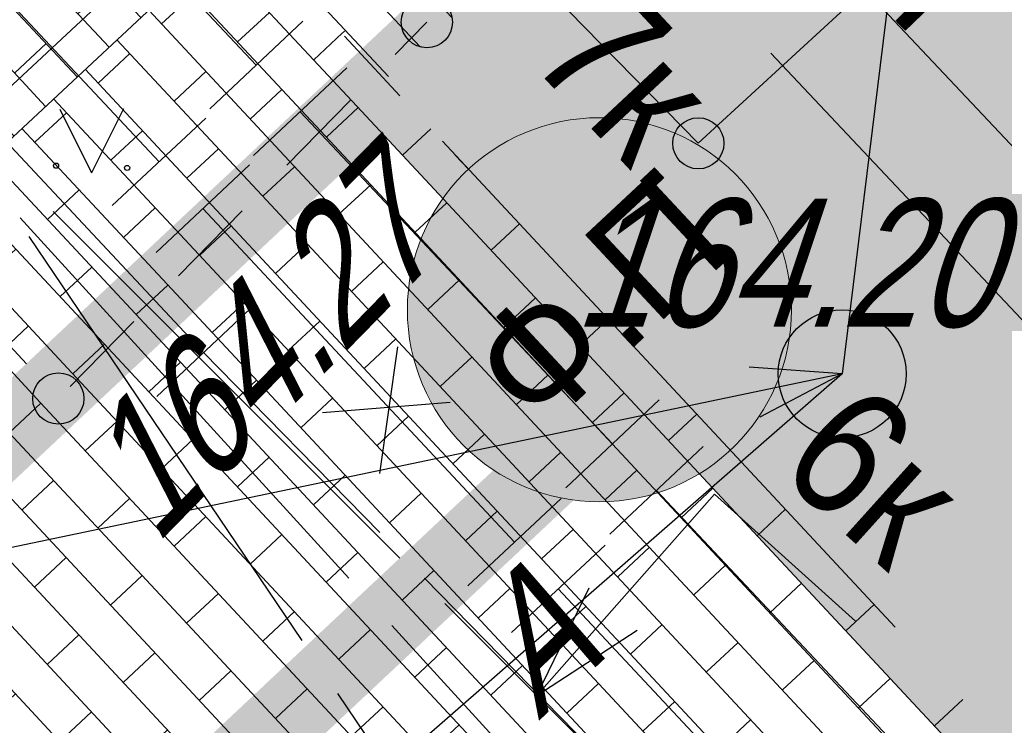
# Model space of a CAD drawing. Header units: millimetres. Extents: x 4385 to 11928, y 17253 to 36963.
# Tile 100 of 256: x 6055.22 to 6062.91, y 18526.06 to 18531.57. Entities that reach past the tile are written whole.
import ezdxf
from ezdxf.enums import TextEntityAlignment as Align

# ---------------------------------------------------------------- set-up
doc = ezdxf.new("R2010")
doc.units = ezdxf.units.MM
for name, pattern in [('ACAD_ISO03W100', [30, 12, -18]), ('CENTER', [50.8, 31.75, -6.35, 6.35, -6.35]), ('ГП_Ботаническая_1 и 2 этап$0$ACAD_ISO04W100', [30, 24, -3, 0, -3])]:
    doc.linetypes.add(name, pattern=pattern)
for name, color, linetype, lineweight in [('Геоподоснова_34179-21 от 9.08.21$0$Водосток проектный', 7, 'Continuous', 25), ('Геоподоснова_34179-21 от 9.08.21$0$Газопровод', 7, 'Continuous', 25), ('Геоподоснова_34179-21 от 9.08.21$0$Горизонтали', 7, 'Continuous', 25), ('Геоподоснова_34179-21 от 9.08.21$0$Граница улицы', 7, 'Continuous', 25), ('Геоподоснова_34179-21 от 9.08.21$0$Здания', 7, 'Continuous', 25), ('Геоподоснова_34179-21 от 9.08.21$0$Кабели', 7, 'Continuous', 25), ('Геоподоснова_34179-21 от 9.08.21$0$Кабель Мосэнерго', 7, 'Continuous', 25), ('Геоподоснова_34179-21 от 9.08.21$0$Красные линии', 7, 'Continuous', 25), ('Геоподоснова_34179-21 от 9.08.21$0$Леса и газоны', 7, 'Continuous', 25), ('ГП_Ботаническая_1 и 2 этап$0$ГП_здан_проект_оси', 50, 'ГП_Ботаническая_1 и 2 этап$0$ACAD_ISO04W100', 15), ('ГП_граница_3_этапа_500', 202, 'Continuous', 15), ('ГП_здан_проект_оси', 50, 'CENTER', 0)]:
    doc.layers.add(name, color=color, linetype=linetype, lineweight=lineweight)
for name, color, linetype, true_color in [('ГП_граница_аренд_зем_500', 7, 'Continuous', 0x000000), ('ГП_граница_ГПЗУ_500', 7, 'Continuous', 0x0000f5), ('ГП_граница_ГПЗУ_500_доп благо', 7, 'Continuous', 0x0000f5)]:
    doc.layers.add(name, color=color, linetype=linetype, true_color=true_color)
doc.layers.add('ГП_здан_проект_оси_фон', color=7, linetype='CENTER', lineweight=15, true_color=0xffffff, transparency=0.2)
doc.layers.add('ГП_реконстр_Ботаническая$0$ГП_тротуары_штриховка_УДС', color=7, linetype='Continuous', lineweight=0, true_color=0xd3c4ab, transparency=0.5)
doc.layers.add('Покр_трот_плитка 600х200х80_проезд_1.1(з)', color=250, linetype='Continuous', lineweight=0, true_color=0x333333)
doc.styles.add('GENERATED_STYLE_1', font='GOTHIC.TTF')
doc.styles.add('Геоподоснова_34179-21 от 9.08.21$0$Style-RUSSIAN_1251', font='RUSSIAN_1251.shx')
doc.styles.add('Геоподоснова_34179-21 от 9.08.21$0$Style-RUSSIAN_1251 I 0.32289', font='RUSSIAN_1251.shx', dxfattribs={"oblique": 18.5})
pattern_1 = [(313, (39572.7534, -80703.96892), (0.2477160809, 0.2309989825), []), (43, (39572.7534, -80703.9689), (-0.098739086, 0.602526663), [0.338709, -0.338709])]

# ---------------------------------------------------------------- blocks, each defined once
blk = doc.blocks.new('ОСИ номера')
at = {"layer": 'ГП_здан_проект_оси_фон', "linetype": 'Continuous', "ltscale": 0.4}
h = blk.add_hatch(color=256, dxfattribs=at)
h.dxf.hatch_style = 1
edge = h.paths.add_edge_path()
edge.add_arc((0, 0), 1.5, 0, 360)
at = {"layer": 'ГП_здан_проект_оси', "linetype": 'Continuous'}
blk.add_circle((0, 0), 1.5, dxfattribs=at)
at = {"layer": 'ГП_здан_проект_оси', "linetype": 'Continuous', "style": 'GENERATED_STYLE_1', "width": 0.8}
blk.add_attdef('№ДОМА', text='', height=0.9, rotation=0.00017, dxfattribs=at).set_placement((0.0269, 0.0534), align=Align.MIDDLE_CENTER)
blk = doc.blocks.new('Геоподоснова_34179-21 от 9.08.21$0$GAZON')
at = {"layer": 'Геоподоснова_34179-21 от 9.08.21$0$Леса и газоны', "color": 7, "linetype": 'Continuous', "lineweight": 25}
for p in [(-0.248, 0.499), (0.251, 0.502)]:
    blk.add_line(p, (0, 0), dxfattribs=at)
for centre in [(-0.2762, 0.0567), (0.2789, 0.0391)]:
    blk.add_arc(centre, 0.02, 0, 359.99999, dxfattribs=at)
blk.add_point((-0.29, 0.043), dxfattribs=at)
blk = doc.blocks.new('Геоподоснова_34179-21 от 9.08.21$0$PIKET_156')
at = {"layer": 'Геоподоснова_34179-21 от 9.08.21$0$Горизонтали', "color": 7, "linetype": 'Continuous', "lineweight": 25}
blk.add_arc((0, 0), 0.2, 0, 359.99999, dxfattribs=at)
blk = doc.blocks.new('Геоподоснова_34179-21 от 9.08.21$0$PIKET_157')
at = {"layer": 'Геоподоснова_34179-21 от 9.08.21$0$Горизонтали', "color": 7, "linetype": 'Continuous', "lineweight": 25}
blk.add_arc((0, 0), 0.2, 0, 359.99999, dxfattribs=at)
blk = doc.blocks.new('Геоподоснова_34179-21 от 9.08.21$0$msdElementTypeLineString_28')
at = {"layer": 'Геоподоснова_34179-21 от 9.08.21$0$Граница улицы', "color": 7, "linetype": 'Continuous', "lineweight": 25}
for p, q in [((3.8004, 5.228), (4.2706, 4.6967)), ((2.0239, 4.4885), (2.5617, 4.9512)), ((4.6019, 4.3222), (5.0721, 3.7909)), ((1.1071, 3.6996), (1.6449, 4.1624)), ((5.4034, 3.4165), (5.6385, 3.1508)), ((0.1904, 2.9108), (0.7281, 3.3735)), ((5.425, 2.94), (5.1768, 2.6866)), ((0.6514, 2.0441), (0.1692, 2.5645)), ((4.827, 2.3293), (4.3306, 1.8224)), ((3.9808, 1.4652), (3.4844, 0.9583)), ((2.2957, 0.27), (1.8135, 0.7904)), ((3.1346, 0.6011), (2.6382, 0.0942))]:
    blk.add_line(p, q, dxfattribs=at)
at = {"layer": 'Геоподоснова_34179-21 от 9.08.21$0$Граница улицы', "color": 7, "linetype": 'Continuous', "lineweight": 25, "flags": 128}
for points in [[(2.9407, 5.2773), (3.404, 5.676), (3.4691, 5.6024)], [(1.4736, 1.1571), (1.1635, 1.4916), (0.9913, 1.6774)]]:
    blk.add_lwpolyline(points, dxfattribs=at)
blk = doc.blocks.new('Геоподоснова_34179-21 от 9.08.21$0$PIKET_349')
at = {"layer": 'Геоподоснова_34179-21 от 9.08.21$0$Горизонтали', "color": 7, "linetype": 'Continuous', "lineweight": 25}
blk.add_arc((0.0003, 0.0004), 0.2, 0, 359.99999, dxfattribs=at)
blk = doc.blocks.new('Геоподоснова_34179-21 от 9.08.21$0$msdElementTypeLineString_556')
at = {"layer": 'Геоподоснова_34179-21 от 9.08.21$0$Кабель Мосэнерго', "color": 10, "linetype": 'Continuous', "lineweight": 25}
for p, q in [((1.3775, 5.2347), (0, 6.64)), ((4.4824, 2.067), (1.7275, 4.8776))]:
    blk.add_line(p, q, dxfattribs=at)
at = {"layer": 'Геоподоснова_34179-21 от 9.08.21$0$Кабель Мосэнерго', "color": 10, "linetype": 'Continuous', "lineweight": 25, "flags": 128}
blk.add_lwpolyline([(5.688, 0), (5.345, 1.187), (4.8324, 1.7099)], dxfattribs=at)
blk = doc.blocks.new('Геоподоснова_34179-21 от 9.08.21$0$msdElementTypeMultiLine_347')
at = {"layer": 'Геоподоснова_34179-21 от 9.08.21$0$Кабель Мосэнерго', "color": 1, "linetype": 'Continuous', "lineweight": 25}
blk.add_blockref('Геоподоснова_34179-21 от 9.08.21$0$msdElementTypeLineString_556', (0, 0), dxfattribs=at)
blk = doc.blocks.new('Геоподоснова_34179-21 от 9.08.21$0$msdElementTypeLineString_559')
at = {"layer": 'Геоподоснова_34179-21 от 9.08.21$0$Кабель Мосэнерго', "color": 10, "linetype": 'Continuous', "lineweight": 25}
for p, q in [((22.7107, 7.9496), (25.4187, 5.2419)), ((25.7723, 4.8884), (28.4802, 2.1807))]:
    blk.add_line(p, q, dxfattribs=at)
blk = doc.blocks.new('Геоподоснова_34179-21 от 9.08.21$0$msdElementTypeMultiLine_350')
at = {"layer": 'Геоподоснова_34179-21 от 9.08.21$0$Кабель Мосэнерго', "color": 1, "linetype": 'Continuous', "lineweight": 25}
blk.add_blockref('Геоподоснова_34179-21 от 9.08.21$0$msdElementTypeLineString_559', (0, 0), dxfattribs=at)
blk = doc.blocks.new('Геоподоснова_34179-21 от 9.08.21$0$msdElementTypeLineString_565')
at = {"layer": 'Геоподоснова_34179-21 от 9.08.21$0$Газопровод', "color": 1, "linetype": 'Continuous', "lineweight": 25}
for p, q in [((25.7045, 6.57), (25.5645, 5.5792)), ((26.1158, 6.1331), (25.119, 6.0526))]:
    blk.add_line(p, q, dxfattribs=at)
blk = doc.blocks.new('Геоподоснова_34179-21 от 9.08.21$0$msdElementTypeLineString_566')
at = {"layer": 'Геоподоснова_34179-21 от 9.08.21$0$Газопровод', "color": 16, "linetype": 'Continuous', "lineweight": 25}
for p, q in [((21.4998, 10.7109), (23.9354, 8.1065)), ((23.5703, 7.765), (24.3006, 8.448)), ((23.9118, 7.3998), (24.6422, 8.0829)), ((24.277, 7.7413), (26.7126, 5.137)), ((26.3474, 4.7954), (27.0777, 5.4785)), ((26.6889, 4.4302), (27.4193, 5.1133)), ((27.0541, 4.7718), (29.4897, 2.1674))]:
    blk.add_line(p, q, dxfattribs=at)
blk = doc.blocks.new('Геоподоснова_34179-21 от 9.08.21$0$msdElementTypeMultiLine_355')
at = {"layer": 'Геоподоснова_34179-21 от 9.08.21$0$Газопровод', "color": 16, "linetype": 'Continuous', "lineweight": 25}
blk.add_blockref('Геоподоснова_34179-21 от 9.08.21$0$msdElementTypeLineString_566', (0, 0), dxfattribs=at)
at = {"layer": 'Геоподоснова_34179-21 от 9.08.21$0$Газопровод', "color": 1, "linetype": 'Continuous', "lineweight": 25}
blk.add_blockref('Геоподоснова_34179-21 от 9.08.21$0$msdElementTypeLineString_565', (0.093, 0.093), dxfattribs=at)
blk = doc.blocks.new('Геоподоснова_34179-21 от 9.08.21$0$msdElementTypeLineString_573')
at = {"layer": 'Геоподоснова_34179-21 от 9.08.21$0$Кабель Мосэнерго', "color": 10, "linetype": 'Continuous', "lineweight": 25}
for p, q in [((2.6838, 6.0468), (0.1163, 8.8595)), ((0.1834, 8.7157), (2.3164, 5.5608)), ((5.5884, 2.8648), (3.0209, 5.6775)), ((2.5964, 5.1466), (4.7295, 1.9917)), ((7.054, 0.96), (5.9037, 2.4774)), ((5.0095, 1.5775), (6.076, 0))]:
    blk.add_line(p, q, dxfattribs=at)
blk = doc.blocks.new('Геоподоснова_34179-21 от 9.08.21$0$msdElementTypeMultiLine_362')
at = {"layer": 'Геоподоснова_34179-21 от 9.08.21$0$Кабель Мосэнерго', "color": 1, "linetype": 'Continuous', "lineweight": 25}
blk.add_blockref('Геоподоснова_34179-21 от 9.08.21$0$msdElementTypeLineString_573', (0, 0), dxfattribs=at)
blk = doc.blocks.new('Геоподоснова_34179-21 от 9.08.21$0$msdElementTypeLineString_575')
at = {"layer": 'Геоподоснова_34179-21 от 9.08.21$0$Газопровод', "color": 16, "linetype": 'Continuous', "lineweight": 25}
for p, q in [((23.9881, 8.0778), (21.5472, 10.6719)), ((24.3522, 8.4204), (23.6239, 7.7351)), ((24.6948, 8.0563), (23.9665, 7.371)), ((26.7715, 5.1195), (24.3307, 7.7136)), ((27.1357, 5.4621), (26.4074, 4.7769)), ((27.4783, 5.098), (26.75, 4.4127)), ((29.555, 2.1612), (27.1141, 4.7553))]:
    blk.add_line(p, q, dxfattribs=at)
blk = doc.blocks.new('Геоподоснова_34179-21 от 9.08.21$0$msdElementTypeMultiLine_363')
at = {"layer": 'Геоподоснова_34179-21 от 9.08.21$0$Газопровод', "color": 16, "linetype": 'Continuous', "lineweight": 25}
blk.add_blockref('Геоподоснова_34179-21 от 9.08.21$0$msdElementTypeLineString_575', (0, 0), dxfattribs=at)
blk = doc.blocks.new('Геоподоснова_34179-21 от 9.08.21$0$msdElementTypeLineString_638')
at = {"layer": 'Геоподоснова_34179-21 от 9.08.21$0$Кабель Мосэнерго', "color": 7, "linetype": 'Continuous', "lineweight": 25}
for p, q in [((1.1359, 6.9534), (1.8661, 7.6366)), ((6.5579, 1.1584), (7.2881, 1.8416))]:
    blk.add_line(p, q, dxfattribs=at)
blk = doc.blocks.new('Геоподоснова_34179-21 от 9.08.21$0$msdElementTypeMultiLine_417')
at = {"layer": 'Геоподоснова_34179-21 от 9.08.21$0$Кабель Мосэнерго', "color": 7, "linetype": 'Continuous', "lineweight": 25, "flags": 128}
blk.add_lwpolyline([(1.501, 7.295), (6.923, 1.5)], dxfattribs=at)
at = {"layer": 'Геоподоснова_34179-21 от 9.08.21$0$Кабель Мосэнерго', "color": 7, "linetype": 'Continuous', "lineweight": 25}
blk.add_blockref('Геоподоснова_34179-21 от 9.08.21$0$msdElementTypeLineString_638', (0, 0), dxfattribs=at)
blk = doc.blocks.new('Геоподоснова_34179-21 от 9.08.21$0$DIMTXT_126')
at = {"layer": 'Геоподоснова_34179-21 от 9.08.21$0$Кабель Мосэнерго', "color": 10, "linetype": 'Continuous', "lineweight": 25}
for q in [(0.4083, 0.8401), (0.7831, 0.5091)]:
    blk.add_line((0, 0), q, dxfattribs=at)
at = {"layer": 'Геоподоснова_34179-21 от 9.08.21$0$Кабель Мосэнерго', "color": 10, "linetype": 'Continuous', "lineweight": 25, "flags": 128}
blk.add_lwpolyline([(0, 0), (1.3875, 1.5713), (2.4889, 0.5797)], dxfattribs=at)
at = {"layer": 'Геоподоснова_34179-21 от 9.08.21$0$Кабель Мосэнерго', "color": 10, "linetype": 'Continuous', "lineweight": 25, "style": 'Геоподоснова_34179-21 от 9.08.21$0$Style-RUSSIAN_1251', "width": 0.899998}
blk.add_text('6к', height=1, rotation=318.00336, dxfattribs=at).set_placement((2.5249, 2.4983), align=Align.TOP_LEFT)
blk = doc.blocks.new('Геоподоснова_34179-21 от 9.08.21$0$KOLOD_97')
at = {"layer": 'Геоподоснова_34179-21 от 9.08.21$0$Водосток проектный', "color": 7, "linetype": 'Continuous', "lineweight": 25}
blk.add_arc((0, 0), 0.5, 0, 359.99999, dxfattribs=at)
blk = doc.blocks.new('Геоподоснова_34179-21 от 9.08.21$0$msdElementTypeLineString_919')
at = {"layer": 'Геоподоснова_34179-21 от 9.08.21$0$Водосток проектный', "color": 7, "linetype": 'Continuous', "lineweight": 25}
for p, q in [((62.3392, 63.7125), (61.6442, 58.055)), ((61.6442, 58.055), (43.3762, 42.1322))]:
    blk.add_line(p, q, dxfattribs=at)
blk = doc.blocks.new('Геоподоснова_34179-21 от 9.08.21$0$msdElementTypeMultiLine_579')
at = {"layer": 'Геоподоснова_34179-21 от 9.08.21$0$Водосток проектный', "color": 7, "linetype": 'Continuous', "lineweight": 25}
blk.add_blockref('Геоподоснова_34179-21 от 9.08.21$0$msdElementTypeLineString_919', (0.467, 0.467), dxfattribs=at)
blk = doc.blocks.new('Геоподоснова_34179-21 от 9.08.21$0$DIMTXT_314')
at = {"layer": 'Геоподоснова_34179-21 от 9.08.21$0$Водосток проектный', "color": 7, "linetype": 'Continuous', "lineweight": 25}
for q in [(-0.7261, 0.0525), (-0.6443, -0.339)]:
    blk.add_line((0, 0), q, dxfattribs=at)
at = {"layer": 'Геоподоснова_34179-21 от 9.08.21$0$Водосток проектный', "color": 7, "linetype": 'Continuous', "lineweight": 25, "flags": 128}
blk.add_lwpolyline([(0, 0), (-9.23, -1.9297), (-14.2987, -6.879)], dxfattribs=at)
blk = doc.blocks.new('Геоподоснова_34179-21 от 9.08.21$0$msdElementTypeLineString_922')
at = {"layer": 'Геоподоснова_34179-21 от 9.08.21$0$Красные линии', "linetype": 'Continuous', "lineweight": 25}
blk.add_hatch(color=1, dxfattribs=at).paths.add_polyline_path([(172.6688, 14.625), (170.6161, 16.8127), (170.7984, 16.9838), (172.8511, 14.796)])
blk = doc.blocks.new('Геоподоснова_34179-21 от 9.08.21$0$msdElementTypeLineString_924')
at = {"layer": 'Геоподоснова_34179-21 от 9.08.21$0$Красные линии', "linetype": 'Continuous', "lineweight": 25}
for points in [[(171.7932, 15.5582), (169.7405, 17.7459), (169.9228, 17.917), (171.9755, 15.7292)], [(174.5302, 12.6412), (172.4775, 14.8289), (172.6598, 15), (174.7125, 12.8123)]]:
    blk.add_hatch(color=1, dxfattribs=at).paths.add_polyline_path(points)
blk = doc.blocks.new('Геоподоснова_34179-21 от 9.08.21$0$msdElementTypeLineString_929')
at = {"layer": 'Геоподоснова_34179-21 от 9.08.21$0$Красные линии', "linetype": 'Continuous', "lineweight": 25}
for points in [[(58.5559, 54.7684), (58.3849, 54.9508), (59.1142, 55.6349), (59.2853, 55.4526)], [(57.8266, 54.0843), (57.6556, 54.2666), (58.3849, 54.9508), (58.5559, 54.7684)], [(57.0973, 53.4001), (56.9263, 53.5824), (57.6556, 54.2666), (57.8266, 54.0843)], [(56.368, 52.7159), (56.197, 52.8982), (56.9263, 53.5824), (57.0973, 53.4001)], [(55.6387, 52.0317), (55.4676, 52.2141), (56.197, 52.8982), (56.368, 52.7159)], [(54.9094, 51.3476), (54.7383, 51.5299), (55.4676, 52.2141), (55.6387, 52.0317)]]:
    blk.add_hatch(color=1, dxfattribs=at).paths.add_polyline_path(points)
blk = doc.blocks.new('Геоподоснова_34179-21 от 9.08.21')
at = {"layer": 'Геоподоснова_34179-21 от 9.08.21$0$Здания', "color": 7, "linetype": 'Continuous', "lineweight": 25, "flags": 128}
blk.add_lwpolyline([(6056.8528, 18534.3508), (6060.5204, 18530.6075), (6061.7901, 18531.7786), (6061.0513, 18532.751), (6060.6623, 18533.8723), (6059.843, 18533.8594), (6058.1572, 18535.4493), (6056.8528, 18534.3508)], dxfattribs=at)
at = {"layer": 'Геоподоснова_34179-21 от 9.08.21$0$Кабель Мосэнерго', "color": 10, "linetype": 'Continuous', "lineweight": 25}
for p, q in [((6064.5265, 18528.9332), (6061.7244, 18531.9103)), ((6063.89, 18528.3341), (6061.0879, 18531.3112))]:
    blk.add_line(p, q, dxfattribs=at)
at = {"layer": 'Геоподоснова_34179-21 от 9.08.21$0$Водосток проектный', "color": 7, "linetype": 'Continuous', "lineweight": 25}
for name, p in [('Геоподоснова_34179-21 от 9.08.21$0$msdElementTypeMultiLine_579', (5999.533, 18470.285)), ('Геоподоснова_34179-21 от 9.08.21$0$KOLOD_97', (6061.6442, 18528.807)), ('Геоподоснова_34179-21 от 9.08.21$0$DIMTXT_314', (6061.6442, 18528.807))]:
    blk.add_blockref(name, p, dxfattribs=at)
at = {"layer": 'Геоподоснова_34179-21 от 9.08.21$0$Газопровод', "color": 1, "linetype": 'Continuous', "lineweight": 25}
for name, p in [('Геоподоснова_34179-21 от 9.08.21$0$msdElementTypeMultiLine_363', (6033.079, 18523.141)), ('Геоподоснова_34179-21 от 9.08.21$0$msdElementTypeMultiLine_355', (6032.372, 18522.356))]:
    blk.add_blockref(name, p, dxfattribs=at)
at = {"layer": 'Геоподоснова_34179-21 от 9.08.21$0$Горизонтали', "color": 7, "linetype": 'Continuous', "lineweight": 25}
for name, p in [('Геоподоснова_34179-21 от 9.08.21$0$PIKET_157', (6058.4, 18531.554)), ('Геоподоснова_34179-21 от 9.08.21$0$PIKET_349', (6060.5201, 18530.6071)), ('Геоподоснова_34179-21 от 9.08.21$0$PIKET_156', (6055.521, 18528.614))]:
    blk.add_blockref(name, p, dxfattribs=at)
at = {"layer": 'Геоподоснова_34179-21 от 9.08.21$0$Граница улицы', "color": 7, "linetype": 'Continuous', "lineweight": 25}
blk.add_blockref('Геоподоснова_34179-21 от 9.08.21$0$msdElementTypeLineString_28', (6052.975, 18528.614), dxfattribs=at)
at = {"layer": 'Геоподоснова_34179-21 от 9.08.21$0$Кабель Мосэнерго', "color": 1, "linetype": 'Continuous', "lineweight": 25}
for name, p in [('Геоподоснова_34179-21 от 9.08.21$0$msdElementTypeMultiLine_350', (6032.769, 18522.125)), ('Геоподоснова_34179-21 от 9.08.21$0$msdElementTypeMultiLine_362', (6055.106, 18521.165)), ('Геоподоснова_34179-21 от 9.08.21$0$msdElementTypeMultiLine_347', (6056.654, 18522.333))]:
    blk.add_blockref(name, p, dxfattribs=at)
at = {"layer": 'Геоподоснова_34179-21 от 9.08.21$0$Кабель Мосэнерго', "color": 7, "linetype": 'Continuous', "lineweight": 25}
blk.add_blockref('Геоподоснова_34179-21 от 9.08.21$0$msdElementTypeMultiLine_417', (6049.731, 18527.473), dxfattribs=at)
at = {"layer": 'Геоподоснова_34179-21 от 9.08.21$0$Кабель Мосэнерго', "color": 10, "linetype": 'Continuous', "lineweight": 25}
blk.add_blockref('Геоподоснова_34179-21 от 9.08.21$0$DIMTXT_126', (6059.2596, 18526.2953), dxfattribs=at)
at = {"layer": 'Геоподоснова_34179-21 от 9.08.21$0$Красные линии', "color": 1, "linetype": 'Continuous', "lineweight": 25}
for name, p in [('Геоподоснова_34179-21 от 9.08.21$0$msdElementTypeLineString_922', (5889.974, 18514.407)), ('Геоподоснова_34179-21 от 9.08.21$0$msdElementTypeLineString_924', (5889.974, 18514.407)), ('Геоподоснова_34179-21 от 9.08.21$0$msdElementTypeLineString_929', (5999.875, 18476.501))]:
    blk.add_blockref(name, p, dxfattribs=at)
at = {"layer": 'Геоподоснова_34179-21 от 9.08.21$0$Леса и газоны', "color": 7, "linetype": 'Continuous', "lineweight": 25}
blk.add_blockref('Геоподоснова_34179-21 от 9.08.21$0$GAZON', (6055.779, 18530.376), dxfattribs=at)
at = {"layer": 'Геоподоснова_34179-21 от 9.08.21$0$Горизонтали', "color": 7, "linetype": 'Continuous', "lineweight": 25, "style": 'Геоподоснова_34179-21 от 9.08.21$0$Style-RUSSIAN_1251 I 0.32289', "oblique": 18.5, "width": 0.799996}
blk.add_text('164.27', height=1, rotation=45.6006, dxfattribs=at).set_placement((6056.281, 18527.463))
blk.add_text('164.20', height=1, dxfattribs=at).set_placement((6059.5456, 18529.1745))
at = {"layer": 'Геоподоснова_34179-21 от 9.08.21$0$Граница улицы', "color": 7, "linetype": 'Continuous', "lineweight": 25, "style": 'Геоподоснова_34179-21 от 9.08.21$0$Style-RUSSIAN_1251 I 0.32289', "oblique": 18.5, "width": 0.799996}
blk.add_text('А', height=1, rotation=43.36518, dxfattribs=at).set_placement((6059.274, 18526.096))
at = {"layer": 'Геоподоснова_34179-21 от 9.08.21$0$Кабели', "color": 7, "linetype": 'Continuous', "lineweight": 25, "style": 'Геоподоснова_34179-21 от 9.08.21$0$Style-RUSSIAN_1251', "width": 0.899998}
blk.add_text('2тр.МЭТ', height=1, rotation=313.90702, dxfattribs=at).set_placement((6059.006, 18534.738))
at = {"layer": 'Геоподоснова_34179-21 от 9.08.21$0$Кабель Мосэнерго', "color": 10, "linetype": 'Continuous', "lineweight": 25, "style": 'Геоподоснова_34179-21 от 9.08.21$0$Style-RUSSIAN_1251', "width": 0.899998}
blk.add_text('7к.', height=1, rotation=313.02788, dxfattribs=at).set_placement((6059.173, 18531.27))
blk = doc.blocks.new('ГП_реконстр_Ботаническая')
at = {"layer": 'ГП_реконстр_Ботаническая$0$ГП_тротуары_штриховка_УДС'}
h = blk.add_hatch(color=256, dxfattribs=at)
h.dxf.hatch_style = 1
h.paths.add_polyline_path([(6051.8415, 18546.9228), (6043.9726, 18555.2926), (6036.1412, 18563.6974), (6035.5642, 18563.6943), (6034.9497, 18563.6438), (6034.6136, 18563.6024), (6033.8325, 18562.8555), (6041.5181, 18554.6239, 0.003525), (6061.0293, 18534.02), (6059.5451, 18532.5159), (6065.9095, 18525.7348, 0.111322), (6066.8822, 18530.0243, 0.027015), (6066.8253, 18531.1026)])
h = blk.add_hatch(color=256, dxfattribs=at)
h.dxf.hatch_style = 1
h.paths.add_polyline_path([(6064.9095, 18524.0939), (6065.3679, 18524.6599), (6065.5456, 18524.9332), (6065.8857, 18525.5376), (6065.9594, 18525.6817), (6059.56, 18532.5), (6058.0724, 18531.1041), (6064.7641, 18523.9286)])
blk = doc.blocks.new('ГП_Ботаническая_1 и 2 этап')
at = {"layer": 'ГП_Ботаническая_1 и 2 этап$0$ГП_здан_проект_оси'}
blk.add_line((5894.2806, 18706.7186), (6062.0592, 18526.8295), dxfattribs=at)
blk = doc.blocks.new('Покр')
at = {"layer": 'Покр_трот_плитка 600х200х80_проезд_1.1(з)'}
h = blk.add_hatch(dxfattribs=at)
h.set_pattern_fill('AR-BRSTD', color=256, scale=0.005, angle=313)
h.set_pattern_definition(pattern_1)
h.paths.add_polyline_path([(95.5235, 30.2325), (97.0074, 31.6248), (64.6719, 66.0773), (63.2879, 64.7873), (64.0384, 63.9827), (64.0385, 63.9828), (94.3715, 31.4601), (94.3901, 31.4401)])
h = blk.add_hatch(dxfattribs=at)
h.set_pattern_fill('AR-BRSTD', color=256, scale=0.005, angle=313)
h.set_pattern_definition([(313, (-5962.5526, -18500.8752), (0.247716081, 0.2309989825), []), (43, (-5962.5526, -18500.8752), (-0.098739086, 0.602526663), [0.338709, -0.338709])])
h.paths.add_polyline_path([(64.0385, 63.9828), (59.0125, 59.3062), (59.0657, 59.2492), (59.1019, 59.156), (59.1112, 59.1596), (59.2197, 58.8799), (59.2361, 58.8099), (61.4818, 56.4021), (61.6098, 56.5215), (62.1555, 55.9364), (62.0275, 55.8171), (62.0674, 55.7743, -0.414214), (62.0673, 55.7722), (62.0567, 55.7623), (62.9741, 54.7787), (62.9858, 54.7896), (63.9304, 53.7767), (64.0657, 53.9029), (64.2874, 53.6653), (64.6041, 53.3111), (64.5954, 53.0637), (66.778, 50.7236), (67.0254, 50.715), (67.0936, 50.6418), (67.1009, 50.6487), (67.3737, 50.3561), (67.571, 50.1299), (67.5624, 49.8826), (67.6194, 49.8215, -0.414214), (67.6193, 49.8194), (67.6087, 49.8095), (68.5261, 48.8259), (68.5378, 48.8369), (69.4381, 47.8715), (69.6854, 47.8629), (70.2311, 47.2779), (70.3418, 46.9026), (71.7707, 45.3705), (72.0181, 45.3619), (72.5637, 44.7769), (72.6148, 44.4655), (72.6803, 44.3953, -0.414214), (72.6802, 44.3932), (72.6696, 44.3833), (73.587, 43.3997), (73.5987, 43.4106), (74.3268, 42.63), (74.5144, 42.6854), (75.0601, 42.1003), (74.9918, 41.917), (75.0402, 41.8651, -0.414214), (75.0401, 41.8629), (75.0295, 41.853), (75.9469, 40.8695), (75.9586, 40.8804), (76.8231, 39.9535), (77.0108, 40.0088), (77.5564, 39.4238), (77.4284, 39.3044), (79.3791, 37.2129), (79.5071, 37.3323), (80.0528, 36.7473), (79.9248, 36.6279), (79.9647, 36.5851, -0.414214), (79.9646, 36.583), (79.954, 36.5731), (80.8646, 35.5968), (80.8763, 35.6077), (81.8755, 34.5364), (82.0035, 34.6558), (82.5491, 34.0707), (82.4211, 33.9514), (82.461, 33.9086, -0.414214), (82.461, 33.9065), (82.4504, 33.8966), (83.3677, 32.913), (83.3794, 32.9239), (84.2627, 31.9769), (84.3907, 32.0962), (84.9363, 31.5112), (84.8084, 31.3918), (86.6499, 29.4173), (86.7779, 29.5367), (87.3236, 28.9517), (87.1956, 28.8323), (87.2355, 28.7895, -0.414214), (87.2354, 28.7874), (87.2248, 28.7775), (88.033, 27.9109), (88.0447, 27.9218), (88.7507, 27.1649), (89.1174, 27.0284), (89.3698, 26.7577), (94.3901, 31.4401)])
h = blk.add_hatch(dxfattribs=at)
h.set_pattern_fill('AR-BRSTD', color=256, scale=0.005, angle=313)
h.set_pattern_definition(pattern_1)
edge = h.paths.add_edge_path()
edge.add_line((95.5235, 30.2325), (94.3901, 31.4401))
edge.add_line((94.3901, 31.4401), (89.3698, 26.7577))
edge.add_line((89.3698, 26.7577), (89.6596, 26.447))
edge.add_arc((89.656, 26.4436), 0.005, -46.99506, 43.00505, ccw=False)
edge.add_line((89.6594, 26.4399), (90.5163, 25.534))
edge.add_line((90.5163, 25.534), (95.5235, 30.2325))
h = blk.add_hatch(dxfattribs=at)
h.set_pattern_fill('AR-BRSTD', color=256, scale=0.005, angle=313)
h.set_pattern_definition(pattern_1)
h.paths.add_polyline_path([(95.5198, 30.2289), (93.4974, 28.3313), (92.1504, 27.0674), (90.5163, 25.534), (90.5241, 25.5204), (91.2182, 24.7761), (91.242, 24.7984), (93.3826, 22.5455), (95.2484, 20.5818), (95.1856, 20.5214), (97.3245, 18.2275), (98.1552, 19.0078), (99.057, 19.9386), (102.1445, 23.1253), (101.1871, 24.1519)])

msp = doc.modelspace()

# ---------------------------------------------------------------- block references
for name, p in [('ГП_реконстр_Ботаническая', (0, 0)), ('Покр', (5962.5526, 18500.8752))]:
    msp.add_blockref(name, p)

# ---------------------------------------------------------------- next in the draw order: block references
msp.add_blockref('ГП_Ботаническая_1 и 2 этап', (0, 0))

# ---------------------------------------------------------------- next in the draw order: linework, layer by layer
at = {"layer": 'ГП_граница_3_этапа_500', "const_width": 0.3}
msp.add_lwpolyline([(6059.56, 18532.5), (6027.3143, 18567.0681), (6002.7793, 18544.1688), (6003.5846, 18543.3047), (6005.1044, 18541.6701), (5997.569, 18534.6426), (5957.8092, 18577.5336), (5913.6125, 18536.3219), (5912.637, 18537.368), (5881.4501, 18508.2874), (5893.33, 18447.41), (5988.7, 18466.01), (5992.4735, 18469.5508), (5994.4653, 18471.4197), (5997.6705, 18474.4273), (6011.2722, 18487.1901), (6028.0945, 18502.975)], close=True, dxfattribs=at)
at = {"layer": 'ГП_граница_аренд_зем_500', "color": 190, "true_color": 0x9933ff, "const_width": 0.6}
msp.add_lwpolyline([(5892.8496, 18716.5441), (6024.8775, 18575.8605), (6064.8814, 18533.2375), (5990.171, 18463.1363), (5886.5668, 18442.9304), (5839.2988, 18683.8765)], close=True, dxfattribs=at)
at = {"layer": 'ГП_граница_ГПЗУ_500', "const_width": 0.6}
msp.add_lwpolyline([(5908.35, 18693.62), (6021.68, 18572.86), (6059.56, 18532.5), (5988.7, 18466.01), (5893.33, 18447.41), (5866.96, 18582.54), (5865.98, 18582.35), (5863.92, 18593.17), (5864.85, 18593.36), (5851.03, 18664.19), (5868.97, 18667.79), (5895.42, 18681.33), (5908.35, 18693.62)], dxfattribs=at)
at = {"layer": 'ГП_граница_ГПЗУ_500_доп благо', "linetype": 'ACAD_ISO03W100', "ltscale": 0.06, "const_width": 0.6}
msp.add_lwpolyline([(6058.0721, 18531.1039), (6064.839, 18523.8483), (6059.8802, 18519.0994), (6053.0661, 18526.4066)], close=True, dxfattribs=at)
at = {"layer": 'ГП_здан_проект_оси', "ltscale": 0.1}
msp.add_line((6032.3165, 18509.7573), (6058.9821, 18534.6277), dxfattribs=at)
at = {"layer": 'ГП_здан_проект_оси', "linetype": 'ByBlock', "ltscale": 0.1}
msp.add_line((5981.5237, 18461.9737), (6058.9843, 18534.2195), dxfattribs=at)
at = {"layer": 'ГП_здан_проект_оси', "ltscale": 0.1}
msp.add_lwpolyline([(5985.8595, 18608.5294), (6058.7248, 18530.4046)], dxfattribs=at)

# ---------------------------------------------------------------- next in the draw order: block references
msp.add_blockref('Геоподоснова_34179-21 от 9.08.21', (0, 0))
at = {"layer": 'ГП_здан_проект_оси'}
ref = msp.add_blockref('ОСИ номера', (6059.7476, 18529.3074), dxfattribs=dict(at, rotation=43.00000000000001))
ref.add_attrib('№ДОМА', 'Ф.П', dxfattribs={"linetype": 'Continuous', "height": 0.9, "rotation": 43.00017, "style": 'GENERATED_STYLE_1'}).set_placement((6059.7309, 18529.3648), align=Align.MIDDLE_CENTER)

doc.saveas('drawing.dxf')
